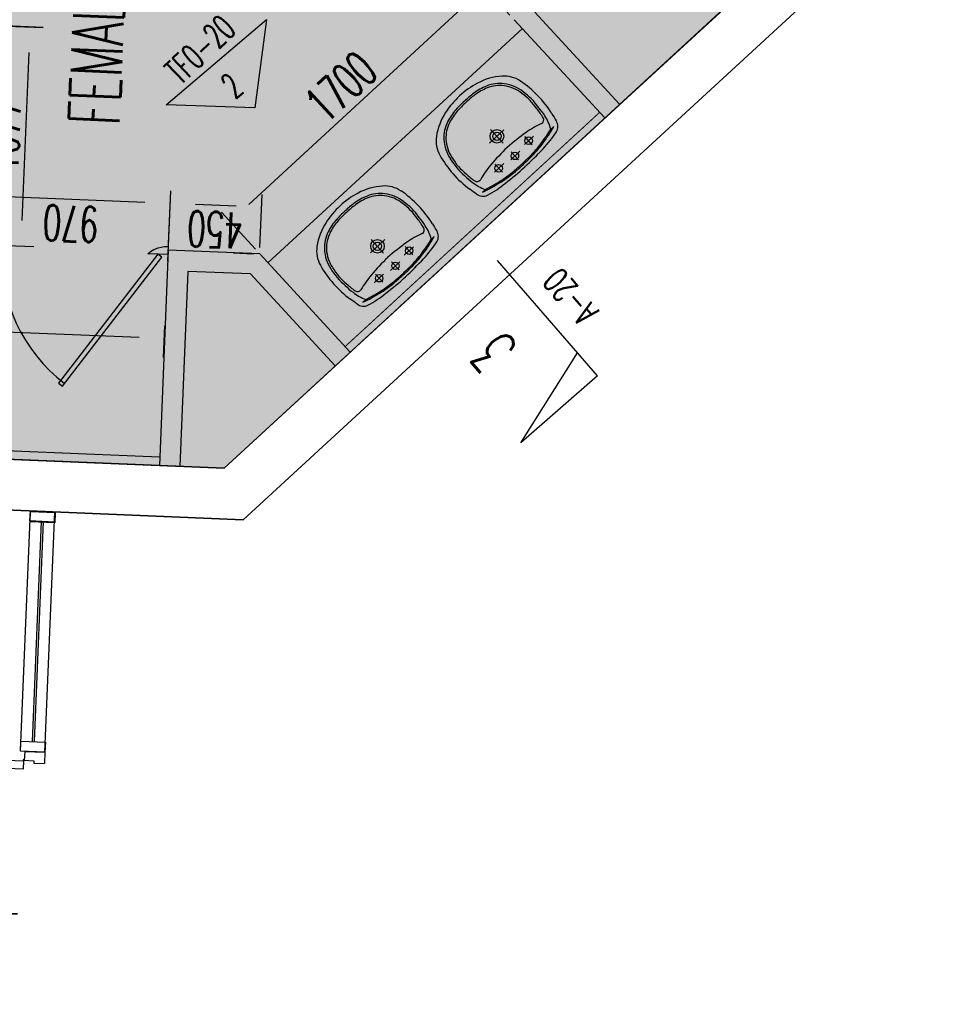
# Model space of a CAD drawing. Header units: millimetres. Extents: x 941089 to 2922714, y 799810 to 1997150.
# Tile 56 of 99: x 980573 to 985142, y 969524 to 974364. Entities that reach past the tile are written whole.
import ezdxf
from ezdxf.enums import TextEntityAlignment as Align

# ---------------------------------------------------------------- set-up
doc = ezdxf.new("R2010")
doc.units = ezdxf.units.MM
doc.header["$LTSCALE"] = 10
doc.header["$PDMODE"] = 3
doc.header["$PDSIZE"] = 5
doc.linetypes.add('DASHDOT', pattern=[1, 0.5, -0.25, 0, -0.25])
doc.linetypes.add('FO-00$0$OS MAP$0$SITE$0$PECK', pattern=[0.2, 0.1, -0.1])
doc.layers.get('DEFPOINTS').update_dxf_attribs({"color": 21})
for name, color, linetype in [('FO-00$0$25', 21, 'Continuous'), ('FO-00$0$AREA GROSS', 21, 'Continuous'), ('FO-00$0$DIM FIT OUT', 21, 'Continuous'), ('FO-00$0$FITTINGS-BATHROOM', 21, 'Continuous'), ('FO-00$0$PL-00$0$FITTINGS-BATHROOM', 21, 'Continuous'), ('FO-00$0$PL-00$0$TEXT-35', 21, 'Continuous'), ('FO-00$0$SECTION LINE', 6, 'Continuous'), ('FO-00$0$SYMBOL', 6, 'Continuous'), ('FO-00$0$WALL-INTERNAL', 4, 'Continuous'), ('FO-00$0$WALL-STUD-PARTITIONS', 2, 'Continuous'), ('L - PL-ext-00$0$WALL-INTERNAL', 4, 'Continuous'), ('L-PL-00$0$DOOR', 2, 'Continuous'), ('L-PL-00$0$PL-00$0$DOOR', 21, 'Continuous'), ('L-PL-00$0$PL-00$1$DOOR', 2, 'Continuous'), ('L-PL-00$0$PL-ext-00$0$DOOR', 21, 'Continuous'), ('L-PL-00$0$WALL-INTERNAL', 4, 'Continuous'), ('REVISION', 1, 'DASHDOT')]:
    doc.layers.add(name, color=color, linetype=linetype)
doc.styles.add('FO-00$0$PL-00$0$PL-01$0$STANDARD', font='romans.shx', dxfattribs={"width": 0.6})
doc.styles.add('FO-00$0$Standard', font='romans.shx', dxfattribs={"width": 0.6})
doc.styles.add('FO-00$0$SYMBOLS', font='ROMANS.SHX')
doc.dimstyles.new('FO-00$0$ISO-25', dxfattribs={"dimscale": 50, "dimtxt": 3.5, "dimasz": 2.5, "dimexe": 1.25, "dimexo": 0.625, "dimtad": 1, "dimdec": 0, "dimtxsty": 'FO-00$0$Standard', "dimcen": 2.5, "dimclrd": 21, "dimclre": 21, "dimadec": 0, "dimazin": 0, "dimtfac": 1, "dimtdec": 0, "dimtmove": 0, "dimatfit": 3, "dimfxl": 0, "dimarcsym": 0})

# ---------------------------------------------------------------- blocks, each defined once
blk = doc.blocks.new('*D391')
at = {"layer": 'DEFPOINTS', "color": 0}
for p in [(978702.2, 972778.5), (981284.5, 972797.3), (981279.4, 972672.5, 0)]:
    blk.add_point(p, dxfattribs=at)
at = {"layer": 'FO-00$0$DIM FIT OUT', "color": 21, "lineweight": -2}
for p, q in [((978703.5, 972809.8), (978709.9, 972966.2)), ((978832.3, 972898.6), (981159.6, 972802.5)), ((981280.6, 972703.7), (981287.1, 972859.7))]:
    blk.add_line(p, q, dxfattribs=at)
at = {"layer": 'FO-00$0$DIM FIT OUT', "color": 21}
for points in [[(978831.4, 972877.8), (978833.1, 972919.5), (978707.4, 972903.8)], [(981158.8, 972781.6), (981160.5, 972823.3), (981284.5, 972797.3)]]:
    blk.add_solid(points, dxfattribs=at)
at = {"layer": 'FO-00$0$DIM FIT OUT', "color": 0, "insert": (979991, 972731.9), "char_height": 175, "attachment_point": 5, "rotation": 177.6337, "style": 'FO-00$0$Standard'}
blk.add_mtext('2579', dxfattribs=at)
blk = doc.blocks.new('*D395')
at = {"layer": 'DEFPOINTS', "color": 0}
for p in [(980363.4, 974338.3, 0), (980625.5, 974327.5), (980223.2, 973265.9)]:
    blk.add_point(p, dxfattribs=at)
at = {"layer": 'FO-00$0$DIM FIT OUT', "color": 21, "lineweight": -2}
for p, q in [((980394.7, 974337), (980688, 974324.9)), ((980586.2, 973376), (980620.3, 974202.6)), ((980254.4, 973264.6), (980643.5, 973248.6))]:
    blk.add_line(p, q, dxfattribs=at)
at = {"layer": 'FO-00$0$DIM FIT OUT', "color": 21}
for points in [[(980599.5, 974203.4), (980641.2, 974201.7), (980625.5, 974327.5)], [(980565.4, 973376.9), (980607, 973375.2), (980581, 973251.1)]]:
    blk.add_solid(points, dxfattribs=at)
at = {"layer": 'FO-00$0$DIM FIT OUT', "color": 0, "insert": (980484.6, 973794.2), "char_height": 175, "attachment_point": 5, "rotation": 87.6337, "style": 'FO-00$0$Standard'}
blk.add_mtext('1077', dxfattribs=at)
blk = doc.blocks.new('*D396')
at = {"layer": 'DEFPOINTS', "color": 0}
for p in [(980377.2, 975416.1, 0), (980670, 975404), (980333, 974342.1, 0)]:
    blk.add_point(p, dxfattribs=at)
at = {"layer": 'FO-00$0$DIM FIT OUT', "color": 21, "lineweight": -2}
for p, q in [((980408.5, 975414.8), (980732.4, 975401.4)), ((980630.8, 974454.9), (980664.8, 975279.1)), ((980364.3, 974340.8), (980688.1, 974327.4))]:
    blk.add_line(p, q, dxfattribs=at)
at = {"layer": 'FO-00$0$DIM FIT OUT', "color": 21}
for points in [[(980644, 975280), (980685.6, 975278.3), (980670, 975404)], [(980610, 974455.8), (980651.6, 974454.1), (980625.6, 974330)]]:
    blk.add_solid(points, dxfattribs=at)
at = {"layer": 'FO-00$0$DIM FIT OUT', "color": 0, "insert": (980529.2, 974871.9), "char_height": 175, "attachment_point": 5, "rotation": 87.6337, "style": 'FO-00$0$Standard'}
blk.add_mtext('1075', dxfattribs=at)
blk = doc.blocks.new('*D397')
at = {"layer": 'DEFPOINTS', "color": 0}
for p in [(980343.5, 973499.9), (980330.5, 973186.4, 0), (981299.8, 973146, 0)]:
    blk.add_point(p, dxfattribs=at)
at = {"layer": 'FO-00$0$DIM FIT OUT', "color": 21, "lineweight": -2}
for p, q in [((980331.8, 973217.6), (980346, 973562.4)), ((981301.1, 973177.2), (981315.4, 973522.3)), ((981187.9, 973465), (980468.4, 973494.7))]:
    blk.add_line(p, q, dxfattribs=at)
at = {"layer": 'FO-00$0$DIM FIT OUT', "color": 21}
for points in [[(980467.5, 973473.9), (980469.2, 973515.6), (980343.5, 973499.9)], [(981187.1, 973444.2), (981188.8, 973485.8), (981312.8, 973459.9)]]:
    blk.add_solid(points, dxfattribs=at)
at = {"layer": 'FO-00$0$DIM FIT OUT', "color": 0, "insert": (980823.2, 973361.2), "char_height": 175, "attachment_point": 5, "rotation": 177.6337, "style": 'FO-00$0$Standard'}
blk.add_mtext('970', dxfattribs=at)
blk = doc.blocks.new('*D403')
at = {"layer": 'DEFPOINTS', "color": 0}
for p in [(981312.8, 973459.9), (981303.3, 973230.8, 0), (981753, 973212.3, 0)]:
    blk.add_point(p, dxfattribs=at)
at = {"layer": 'FO-00$0$DIM FIT OUT', "color": 21, "lineweight": -2}
for p, q in [((981304.6, 973262), (981315.4, 973522.3)), ((981754.2, 973243.5), (981765, 973503.7)), ((981637.5, 973446.4), (981437.7, 973454.7))]:
    blk.add_line(p, q, dxfattribs=at)
at = {"layer": 'FO-00$0$DIM FIT OUT', "color": 21}
for points in [[(981436.8, 973433.9), (981438.6, 973475.5), (981312.8, 973459.9)], [(981636.7, 973425.6), (981638.4, 973467.2), (981762.4, 973441.3)]]:
    blk.add_solid(points, dxfattribs=at)
at = {"layer": 'FO-00$0$DIM FIT OUT', "color": 0, "insert": (981532.7, 973331.9), "char_height": 175, "attachment_point": 5, "rotation": 177.6337, "style": 'FO-00$0$Standard'}
blk.add_mtext('450', dxfattribs=at)
blk = doc.blocks.new('*D404')
at = {"layer": 'DEFPOINTS', "color": 0}
for p in [(982857.5, 974522.5), (983003.6, 974363.8, 0), (981753, 973212.3, 0)]:
    blk.add_point(p, dxfattribs=at)
at = {"layer": 'FO-00$0$DIM FIT OUT', "color": 21, "lineweight": -2}
for p, q in [((982982.4, 974386.8), (982815.2, 974568.4)), ((981698.8, 973455.6), (982765.5, 974437.8)), ((981731.8, 973235.3), (981564.5, 973417))]:
    blk.add_line(p, q, dxfattribs=at)
at = {"layer": 'FO-00$0$DIM FIT OUT', "color": 21}
for points in [[(982751.4, 974453.1), (982779.7, 974422.5), (982857.5, 974522.5)], [(981684.7, 973471), (981712.9, 973440.3), (981606.9, 973371)]]:
    blk.add_solid(points, dxfattribs=at)
at = {"layer": 'FO-00$0$DIM FIT OUT', "color": 0, "insert": (982151.7, 974034.1), "char_height": 175, "attachment_point": 5, "rotation": 42.636, "style": 'FO-00$0$Standard'}
blk.add_mtext('1700', dxfattribs=at)
blk = doc.blocks.new('FO-00$0$sym5')
for p, q in [((0, 15), (-10, 15)), ((-10, 15), (0, 12)), ((0, 15), (0, 0))]:
    blk.add_line(p, q)
at = {"linetype": 'Continuous', "style": 'FO-00$0$SYMBOLS', "flags": 1}
blk.add_attdef('DT-RV0', (-3.89, 13.897), '', height=0.5, dxfattribs=at)
at = {"color": 2, "style": 'FO-00$0$Standard', "width": 0.65}
blk.add_attdef('SYM5', text='', height=2.5, rotation=90, dxfattribs=at).set_placement((3.09, 7.372), align=Align.MIDDLE)
at = {"color": 7, "style": 'FO-00$0$Standard', "width": 0.65}
blk.add_attdef('SYM5', text='', height=4.51, dxfattribs=at).set_placement((-6.223, 6.602), align=Align.MIDDLE)
blk = doc.blocks.new('L-PL-00$0$A$C395F2C4D')
at = {"layer": 'L-PL-00$0$DOOR'}
for p, q in [((0, 66, 0), (4.1, 165.9, 0)), ((4.1, 165.9, 0), (60.1, 163.6, 0)), ((57.9, 110.5, 0), (60.1, 163.6, 0)), ((44, 64.2, 0), (45.9, 111, 0)), ((45.9, 111, 0), (57.9, 110.5, 0)), ((1544.6, 49.1, 0), (1546.8, 102.2, 0)), ((1602.8, 99.9, 0), (1546.8, 102.2, 0)), ((1598.6, 0, 0), (1602.8, 99.9, 0)), ((0, 66, 0), (44.3, 64.2, 0)), ((1556.6, 48.6, 0), (1544.6, 49.1, 0)), ((1554.7, 1.8, 0), (1556.6, 48.6, 0)), ((1598.6, 0, 0), (1554.3, 1.8, 0)), ((35.9, -691.2, 0), (36.8, -671.3, 0)), ((36.8, -671.3, 0), (56.8, -672.1, 0)), ((35.9, -691.2, 0), (55.9, -692.1, 0)), ((1500.4, -751.7, 0), (1501.2, -731.7, 0)), ((1501.2, -731.7, 0), (1521.2, -732.6, 0))]:
    blk.add_line(p, q, dxfattribs=at)
at = {"layer": 'L-PL-00$0$DOOR', "elevation": 0}
for points in [[(56.8, -672.1), (87, 59.3), (47, 60.9), (16, -690.4), (35.9, -691.2)], [(1521.2, -732.6), (1551.4, -1.2), (1511.4, 0.5), (1480.4, -750.9), (1500.4, -751.7)]]:
    blk.add_lwpolyline(points, dxfattribs=at)
at = {"layer": 'L-PL-00$0$DOOR'}
for centre in [(44, 61.2, 0), (1554.4, -1.2, 0)]:
    blk.add_circle(centre, 3, dxfattribs=at)
for centre, start, end in [((42.1, 65.7, 0), 271.0432, 357.2901), ((1556.6, 3.2, 0), 177.9802, 264.2271)]:
    blk.add_arc(centre, 757.9, start, end, dxfattribs=at)
blk = doc.blocks.new('L-PL-00')
at = {"layer": 'L-PL-00$0$DOOR'}
for p, q in [((980576.7, 970768), (980625.6, 971949.5)), ((980697.6, 970763), (980746.5, 971944.5))]:
    blk.add_line(p, q, dxfattribs=at)
at = {"layer": 'L-PL-00$0$DOOR', "color": 9}
for p, q in [((980678.9, 971897.3), (980634.2, 970815.7)), ((980688.9, 971896.9), (980644.2, 970815.3))]:
    blk.add_line(p, q, dxfattribs=at)
at = {"layer": 'L-PL-00$0$DOOR'}
for points in [[(980623.5, 971899.6), (980625.6, 971949.5), (980746.5, 971944.5), (980744.4, 971894.6)], [(980624.3, 971895.7), (980626.4, 971945.6), (980747.3, 971940.7), (980745.2, 971890.7)], [(980624.3, 971895.7), (980626.4, 971945.6), (980747.3, 971940.7), (980745.2, 971890.7)], [(980576.7, 970768), (980578.8, 970818), (980699.7, 970813), (980697.6, 970763)]]:
    blk.add_lwpolyline(points, close=True, dxfattribs=at)
at = {"layer": 'L-PL-00$0$PL-00$0$DOOR', "color": 21}
for p, q in [((980624.3, 971895.7), (980626.3, 971945.6)), ((980626.3, 971945.6), (980747.2, 971940.7)), ((980747.2, 971940.7), (980745.2, 971890.7)), ((980745.2, 971890.7), (980624.3, 971895.7))]:
    blk.add_line(p, q, dxfattribs=at)
at = {"layer": 'L-PL-00$0$PL-00$1$DOOR'}
blk.add_lwpolyline([(980624.3, 971895.7), (980626.4, 971945.6), (980747.3, 971940.7), (980745.2, 971890.7)], close=True, dxfattribs=at)
at = {"layer": 'L-PL-00$0$PL-ext-00$0$DOOR', "color": 21}
for p, q in [((980624.3, 971895.7), (980626.3, 971945.6)), ((980626.3, 971945.6), (980747.2, 971940.7)), ((980747.2, 971940.7), (980745.2, 971890.7)), ((980745.2, 971890.7), (980624.3, 971895.7))]:
    blk.add_line(p, q, dxfattribs=at)
at = {"layer": 'L-PL-00$0$WALL-INTERNAL'}
for p, q in [((981578.6, 972159.6, 0), (984714.7, 975047.1, 0)), ((981671.7, 971905.6, 0), (984960.3, 974933.3, 0)), ((961959.1, 972720.3), (981671.7, 971905.6)), ((978331.8, 972293.8), (981578.6, 972159.6))]:
    blk.add_line(p, q, dxfattribs=at)
at = {"layer": 'L-PL-00$0$DOOR', "xscale": -1, "rotation": 265.2883809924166}
blk.add_blockref('L-PL-00$0$A$C395F2C4D', (980466.4, 969173.9, 0), dxfattribs=at)
blk = doc.blocks.new('L - PL-ext-00')
at = {"layer": 'L - PL-ext-00$0$WALL-INTERNAL'}
for p, q in [((981578.6, 972159.6, 0), (984714.7, 975047.1, 0)), ((981671.7, 971905.6, 0), (984960.3, 974933.3, 0)), ((969604.9, 972654.5), (981578.6, 972159.6, 0)), ((981671.7, 971905.6), (969594.6, 972404.7))]:
    blk.add_line(p, q, dxfattribs=at)
blk = doc.blocks.new('FO-00')
at = {"layer": 'FO-00$0$25'}
blk.add_hatch(color=254, dxfattribs=at).paths.add_polyline_path([(962106.9, 976297.2), (962063.7, 975252.9), (956064.8, 975500.9), (956819.2, 993755.4), (957034, 993746.5), (957074.1, 994715.7), (957029.1, 994717.6), (957254.7, 1000176.3), (961815.3, 999987.8), (961813.4, 999942.9), (962465.1, 999916), (962451.1, 999578.5), (962850.8, 999561.9), (962867.3, 999961.6), (962785.1, 999965), (962791.5, 1000117.6), (969658.5, 999833.8), (969650.2, 999634), (973094.2, 999491.9), (973087, 999317.8), (974330.1, 999266.5), (974344.7, 999639.8), (980603.5, 999381.4), (980588, 999007.9), (981801.1, 998957.8), (981787.3, 998623.7), (982186.9, 998607.2), (982215.9, 999304.8), (988737.4, 999035.2), (988737.4, 999035.2), (988964.3, 999024.2), (988817.7, 995529), (988645, 991316.4), (994995.8, 991065.9), (995186.1, 991058), (994995.8, 991065.9), (994970.9, 990466.4), (995161.3, 990458.5), (994864, 983264.6), (994673.8, 983272.5), (994648.9, 982673), (994839.2, 982665.1), (994537.8, 975370.1), (994353, 975377.8), (994336.4, 974978.1), (994521.2, 974970.4), (994466.7, 973651.6), (994631.5, 973645.2), (994522.9, 970907.8), (989272.4, 971124.4), (989710.8, 981776), (985249.6, 981960.4), (985342.2, 984209.1), (981645.3, 984361.3), (981527.5, 981498.7), (981439.7, 979366.4), (981353.4, 977267.7), (984800.4, 977125.6), (984714.7, 975047.1), (981578.6, 972159.6), (969604.9, 972654.5), (969742.4, 975981.5)])
at = {"layer": 'FO-00$0$AREA GROSS', "color": 3}
blk.add_lwpolyline([(985342.2, 984209.1), (981645.3, 984361.3), (981527.5, 981498.7), (981439.7, 979366.4), (981353.4, 977267.7), (984800.4, 977125.6), (984714.6, 975045.1), (981578.6, 972159.6), (969604.9, 972654.5), (969742.4, 975981.5), (962106.9, 976297.2)], dxfattribs=at)
at = {"layer": 'FO-00$0$DIM FIT OUT'}
blk.add_line((984714, 975041.9, 0), (982442.6, 972956, 0), dxfattribs=at)
at = {"layer": 'FO-00$0$FITTINGS-BATHROOM', "elevation": 0}
for points in [[(981202.5, 973213.4), (981215.4, 973223.5), (981233.2, 973234), (981254.3, 973242.5), (981283.4, 973248.5), (981304.1, 973249.1)], [(981302.4, 973209.1), (981202.5, 973213.4)]]:
    blk.add_lwpolyline(points, dxfattribs=at)
blk.add_lwpolyline([(981252.4, 973211.3), (980764.4, 972577.3), (980784.3, 972562.1), (981272.2, 973196)], close=True, dxfattribs=at)
at = {"layer": 'FO-00$0$FITTINGS-BATHROOM', "color": 22}
blk.add_arc((981281.3, 973210, 0), 800, 177.55, 232.4128, dxfattribs=at)
at = {"layer": 'FO-00$0$PL-00$0$FITTINGS-BATHROOM', "color": 21}
for p, q in [((981793.1, 973168.7, 0), (983043.7, 974320.2, 0)), ((982881.9, 973756.9), (982952.9, 973822.2)), ((982948.8, 973757.4), (982887.4, 973824.1)), ((983197.7, 973838.8), (983183.4, 973825.6)), ((983053.3, 973749.6), (983099, 973791.6)), ((983092.5, 973749), (983055.4, 973789.3)), ((982986.1, 973675), (983031.7, 973717)), ((983025.2, 973674.4), (982988.1, 973714.7)), ((982906.2, 973614.1), (982951.8, 973656.2)), ((982945.3, 973613.6), (982908.2, 973653.8)), ((982847.2, 973516.1), (982861.6, 973529.3)), ((982367.8, 973283.5), (982296.8, 973218.2)), ((982361.8, 973216.9), (982300.4, 973283.6)), ((982610.7, 973298.3), (982596.3, 973285.1)), ((982508.1, 973247.6), (982462.4, 973205.6)), ((982505.4, 973208.5), (982468.3, 973248.8)), ((982440.9, 973173), (982395.2, 973131)), ((982438.2, 973133.9), (982401.1, 973174.2)), ((982361, 973112.1), (982315.3, 973070.1)), ((982358.3, 973073.1), (982321.2, 973113.3)), ((982260.2, 972975.6), (982274.5, 972988.8))]:
    blk.add_line(p, q, dxfattribs=at)
for centre, radius in [((982918.4, 973790.5), 33.3), ((982918.4, 973790.5), 20.4), ((983074.2, 973768.9), 18.4), ((983007, 973694.2), 18.4), ((982927.1, 973633.4), 18.4), ((982331.4, 973249.9), 33.3), ((982331.4, 973249.9), 20.4), ((982487.2, 973228.4), 18.4), ((982419.9, 973153.7), 18.4), ((982340, 973092.9), 18.4)]:
    blk.add_circle(centre, radius, dxfattribs=at)
for centre, radius, start, end in [((982965.3, 973784.9), 302.5, 94.122, 118.0504), ((982953.8, 973943.8), 143.1, 55.7992, 94.122), ((983022.7, 973677.2), 424.5, 118.0504, 132.6356), ((982981.7, 973759.1), 301, 112.3156, 126.0332), ((982932.6, 973875.4), 174.8, 82.7527, 111.8857), ((982932.6, 973875.4), 164.8, 82.7529, 111.8588), ((982931.3, 973865.3), 175, 51.046, 82.7529), ((982931.3, 973865.3), 185, 51.046, 82.7529), ((982731.8, 973617.2), 538.1, 31.8732, 55.7992), ((983022.7, 973677.2), 424.5, 132.6356, 147.2209), ((983161.3, 973534.2), 588.6, 127.2887, 133.1402), ((983161.3, 973534.2), 578.6, 127.2887, 133.1402), ((982981.8, 973759), 291.2, 112.3175, 125.984), ((982868.1, 973758.5), 298.3, 34.1842, 54.509), ((982852.3, 973740), 332.6, 35.4051, 54.1398), ((983153.8, 973527.3), 588.6, 132.131, 137.9825), ((983153.8, 973527.3), 578.6, 132.131, 137.9825), ((982920, 973743.3), 302.5, 147.2209, 171.1492), ((982944.4, 973724.8), 301, 139.2381, 152.9556), ((982944.6, 973724.7), 291.2, 139.2872, 152.9538), ((982669.2, 973585.4), 561, 31.7747, 37.3954), ((982909.6, 973745), 284.4, 30.9094, 41.2876), ((982966, 973766.5), 225.3, 15.214, 33.583), ((1075335.9, 1028449.8), 107082.3, 210.624339, 210.646057), ((982832.6, 973783.3), 174.8, 153.3856, 182.5185), ((982832.6, 973783.3), 164.8, 153.4124, 182.5183), ((983421.6, 973276), 643.6, 116.1351, 123.9815), ((983128.3, 973871.4), 20.1, 299.129, 27.726), ((983166.6, 973838.4), 51.2, 330.1747, 33.1615), ((984051.5, 972464.1), 1670.3, 126.3323, 130.4127), ((982627.2, 974151.3), 644.5, 322.3682, 329.6403), ((982631.5, 974146.7), 644.5, 322.3682, 331.4612), ((982717.5, 974135.5), 589.6, 316.48, 326.8289), ((982762.6, 973767.8), 143.1, 171.1492, 209.4721), ((982842.8, 973783.8), 185, 182.5183, 214.2253), ((982842.8, 973783.8), 175, 182.5183, 214.2253), ((982657.7, 974117.7), 599.9, 314.7537, 323.1359), ((982661.9, 974113.1), 599.9, 314.7537, 323.1359), ((983106.5, 973962.1), 538.1, 209.4721, 233.3981), ((984146.8, 972551.9), 1670.3, 134.8585, 138.939), ((981942.4, 974837.8), 1635.4, 312.9379, 317.3387), ((982974.2, 973852.2), 332.6, 211.1315, 229.8661), ((982954.4, 973837.9), 298.3, 210.7623, 231.087), ((983389.6, 973246.6), 643.6, 141.2897, 149.1362), ((981653.2, 975195), 2073.7, 310.6291, 312.067), ((981657.5, 975190.4), 2073.7, 310.6291, 312.067), ((981622.9, 975167.1), 2073.7, 313.2042, 314.6421), ((981627.2, 975162.5), 2073.7, 313.2042, 314.6421), ((983143.3, 974021.9), 561, 227.8759, 233.4966), ((982613.8, 974077.3), 599.9, 302.1354, 310.5175), ((982618, 974072.6), 599.9, 302.1354, 310.5175), ((981955.1, 974849.5), 1635.4, 307.9326, 312.3334), ((982964.5, 973795.4), 284.4, 223.9837, 234.3619), ((982938.4, 973741), 225.3, 231.6883, 250.0572), ((982820.4, 973587.9), 20.1, 237.5453, 326.1423), ((982587, 974105.8), 644.5, 293.81, 302.9031), ((982582.7, 974110.4), 644.5, 295.6309, 302.9031), ((982591, 974019.1), 589.6, 298.4424, 308.7913), ((982435.6, 973136.7), 424.5, 118.0511, 132.6364), ((982378.2, 973244.4), 302.5, 94.1228, 118.0511), ((982345.5, 973334.9), 174.8, 82.7535, 111.8864), ((982366.8, 973403.3), 143.1, 55.7999, 94.1228), ((982344.2, 973324.8), 185, 51.0467, 82.7537), ((982144.8, 973076.7), 538.1, 31.8739, 55.7999), ((981896.1, 972258.9), 1551.5, 53.5212, 55.0181), ((982850, 973547.9), 52.1, 232.8123, 294.8215), ((982574.2, 972993.7), 588.6, 127.2895, 133.141), ((982394.7, 973218.6), 301, 112.3164, 126.0339), ((982394.7, 973218.5), 291.2, 112.3182, 125.9848), ((982345.5, 973334.8), 164.8, 82.7537, 111.8596), ((982344.2, 973324.8), 175, 51.0467, 82.7537), ((982281.1, 973218), 298.3, 34.185, 54.5097), ((982265.2, 973199.5), 332.6, 35.4059, 54.1405), ((982435.6, 973136.7), 424.5, 132.6364, 147.2216), ((982566.7, 972986.8), 588.6, 132.1318, 137.9833), ((982566.7, 972986.8), 578.6, 132.1318, 137.9833), ((982574.2, 972993.7), 578.6, 127.2895, 133.141), ((982333, 973202.8), 302.5, 147.2216, 171.15), ((982357.4, 973184.3), 301, 139.2388, 152.9564), ((982357.5, 973184.2), 291.2, 139.2879, 152.9545), ((982082.2, 973044.9), 561, 31.7754, 37.3961), ((982322.6, 973204.5), 284.4, 30.9101, 41.2883), ((983941.9, 974142.5), 1551.5, 210.2539, 211.7508), ((982245.6, 973242.8), 174.8, 153.3863, 182.5193), ((982245.6, 973242.8), 164.8, 153.4131, 182.5191), ((982834.6, 972735.5), 643.6, 116.1358, 123.9823), ((982541.2, 973330.9), 20.1, 299.1297, 27.7267), ((982378.9, 973226), 225.3, 15.2148, 33.5837), ((982578.7, 973298.1), 52.1, 330.4505, 32.4597), ((983464.4, 971923.6), 1670.3, 126.333, 130.4135), ((982040.2, 973610.8), 644.5, 322.3689, 329.6411), ((982044.4, 973606.2), 644.5, 322.3689, 331.462), ((982130.4, 973595), 589.6, 316.4807, 326.8296), ((982175.6, 973227.3), 143.1, 171.15, 209.4728), ((982255.7, 973243.3), 185, 182.5191, 214.226), ((982255.7, 973243.3), 175, 182.5191, 214.226), ((982070.6, 973577.2), 599.9, 314.7545, 323.1366), ((982074.9, 973572.6), 599.9, 314.7545, 323.1366), ((983559.8, 972011.4), 1670.3, 134.8593, 138.9397), ((981355.3, 974297.3), 1635.4, 312.9386, 317.3394), ((982519.4, 973421.6), 538.1, 209.4728, 233.3988), ((982387.1, 973311.7), 332.6, 211.1322, 229.8669), ((982367.4, 973297.4), 298.3, 210.763, 231.0878), ((981035.9, 974626.6), 2073.7, 313.205, 314.6429), ((981040.1, 974622), 2073.7, 313.205, 314.6429), ((982802.5, 972706.1), 643.6, 141.2905, 149.1369), ((982026.7, 973536.8), 599.9, 302.1361, 310.5183), ((982031, 973532.1), 599.9, 302.1361, 310.5183), ((981368, 974309), 1635.4, 307.9333, 312.3341), ((981066.1, 974654.5), 2073.7, 310.6299, 312.0678), ((981070.4, 974649.9), 2073.7, 310.6299, 312.0678), ((982377.4, 973254.9), 284.4, 223.9844, 234.3626), ((982556.3, 973481.4), 561, 227.8766, 233.4973), ((982351.3, 973200.5), 225.3, 231.689, 250.058), ((982233.4, 973047.4), 20.1, 237.546, 326.143), ((982000, 973565.3), 644.5, 293.8108, 302.9038), ((981995.7, 973569.9), 644.5, 295.6317, 302.9038), ((982004, 973478.6), 589.6, 298.4431, 308.792), ((920240.4, 885652.3), 107082.3, 54.625941, 54.647658), ((982263.1, 973006.5), 51.2, 232.1105, 295.0973)]:
    blk.add_arc(centre, radius, start, end, dxfattribs=at)
at = {"layer": 'FO-00$0$SECTION LINE'}
blk.add_line((981793.1, 973168.7, 0), (983043.7, 974320.2, 0), dxfattribs=at)
at = {"layer": 'FO-00$0$SYMBOL'}
for p, q in [((981292.4, 973945.3), (981786.1, 974365.5)), ((981786.1, 974365.5), (981728.4, 973930.5)), ((981728.4, 973930.5), (981292.4, 973945.3))]:
    blk.add_line(p, q, dxfattribs=at)
at = {"layer": 'FO-00$0$SYMBOL', "linetype": 'FO-00$0$OS MAP$0$SITE$0$PECK', "ltscale": 0.5, "const_width": 5, "elevation": 0}
blk.add_lwpolyline([(982172.4, 972756.8), (983423.1, 973908.1)], dxfattribs=at)
at = {"layer": 'FO-00$0$WALL-INTERNAL'}
for p, q in [((981578.6, 972159.6, 0), (984714.6, 975045.1, 0)), ((978331.8, 972293.8), (981578.6, 972159.6))]:
    blk.add_line(p, q, dxfattribs=at)
at = {"layer": 'FO-00$0$WALL-STUD-PARTITIONS'}
for p, q in [((983105.2, 974401, 0), (983521.7, 973948.7, 0)), ((983003.6, 974363.8, 0), (983448.1, 973880.9, 0)), ((981303.3, 973230.8, 0), (981259.8, 972172.8, 0)), ((981753, 973212.3, 0), (981303.3, 973230.8, 0)), ((981622.3, 973217.7, 0), (981722.6, 973213.6, 0)), ((981753, 973212.3, 0), (982197.5, 972729.5, 0)), ((981399, 973126.8, 0), (981359.7, 972168.7, 0)), ((981707.4, 973114.1, 0), (981399, 973126.8, 0)), ((981707.4, 973114.1, 0), (982123.9, 972661.7, 0)), ((981260.4, 972212.8, 0), (978683.3, 972318.7))]:
    blk.add_line(p, q, dxfattribs=at)
at = {"layer": 'FO-00$0$SYMBOL'}
ref = blk.add_blockref('FO-00$0$sym5', (982920.9, 973179.3), dxfattribs=dict(at, xscale=-50.00000000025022, yscale=50.05000000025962, zscale=49.99999999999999, rotation=220.9721635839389))
ref.add_attrib('SYM5', '3', dxfattribs={"layer": '0', "color": 7, "height": 225.7, "rotation": 130.9722, "style": 'FO-00$0$Standard', "width": 0.649351}).set_placement((982902.6, 972725.8), align=Align.MIDDLE)
ref.add_attrib('SYM5', 'A-20', dxfattribs={"layer": '0', "color": 2, "height": 125, "rotation": 130.9722, "style": 'FO-00$0$Standard', "width": 0.65065}).set_placement((983279.5, 973002.1), align=Align.MIDDLE)
at = {"layer": 'FO-00$0$PL-00$0$TEXT-35', "color": 21, "style": 'FO-00$0$PL-00$0$PL-01$0$STANDARD', "width": 0.6}
blk.add_text('FEMALE WC ', height=250, rotation=87.6432, dxfattribs=at).set_placement((981063.2, 973841.6))
at = {"layer": 'FO-00$0$SYMBOL', "style": 'FO-00$0$PL-00$0$PL-01$0$STANDARD', "width": 0.6}
for s, rotation, p in [('TF0-20', 43.6737, (981363.9, 974039.1)), ('2', 40.2716, (981631.7, 973970.6))]:
    blk.add_text(s, height=125, rotation=rotation, dxfattribs=at).set_placement(p)
at = {"layer": 'FO-00$0$DIM FIT OUT'}
for base, p1, p2, angle, picture, middle in [((980670, 975404), (980333, 974342.1, 0), (980377.2, 975416.1, 0), 87.6337, '*D396', (980529.2, 974871.9)), ((980625.5, 974327.5), (980223.2, 973265.9), (980363.4, 974338.3, 0), 87.6337, '*D395', (980484.6, 973794.2)), ((980343.5, 973499.9), (981299.8, 973146, 0), (980330.5, 973186.4, 0), 177.6337, '*D397', (980823.2, 973361.2)), ((981312.8, 973459.9), (981753, 973212.3, 0), (981303.3, 973230.8, 0), 177.6337, '*D403', (981532.7, 973331.9)), ((981284.5, 972797.3), (978702.2, 972778.5), (981279.4, 972672.5, 0), 177.6337, '*D391', (979991, 972731.9))]:
    dim = blk.add_linear_dim(base=base, p1=p1, p2=p2, angle=angle, dimstyle='FO-00$0$ISO-25', dxfattribs=at)
    dim.commit()
    dim.dimension.update_dxf_attribs({"geometry": picture, "text_midpoint": middle})
dim = blk.add_aligned_dim(p1=(981753, 973212.3, 0), p2=(983003.6, 974363.8, 0), distance=215.7, dimstyle='FO-00$0$ISO-25', dxfattribs=at)
dim.commit()
dim.dimension.update_dxf_attribs({"geometry": '*D404', "text_midpoint": (982151.7, 974034.1)})

msp = doc.modelspace()

# ---------------------------------------------------------------- block references
at = {"layer": 'REVISION'}
for name in ['FO-00', 'L - PL-ext-00', 'L-PL-00']:
    msp.add_blockref(name, (0, 0), dxfattribs=at)

doc.saveas('drawing.dxf')
